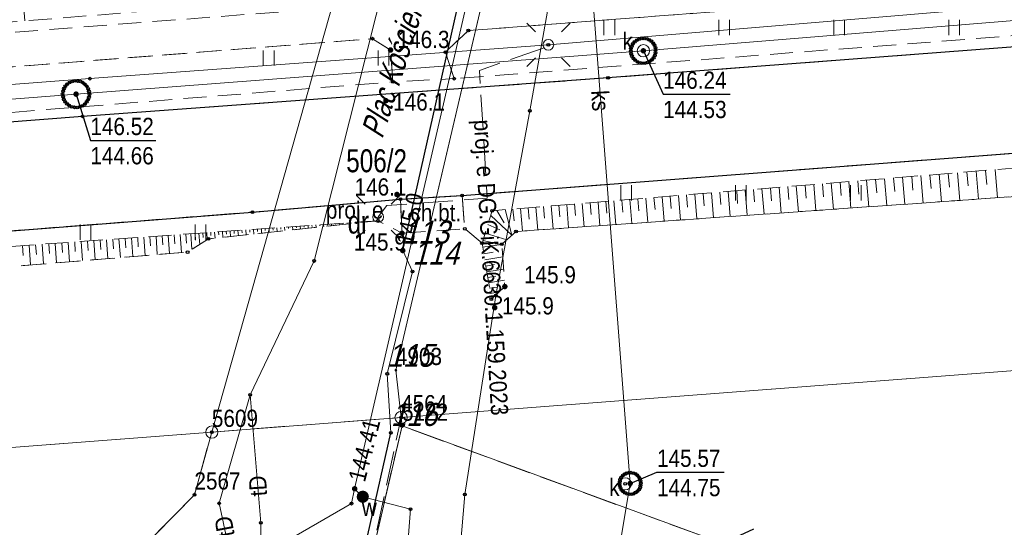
# Model space of a CAD drawing. Header units: metres. Extents: x 5548743 to 5556416, y 5707500 to 5714000.
# Tile 163 of 244: x 5554505 to 5554569, y 5710245 to 5710278. Entities that reach past the tile are written whole.
import ezdxf
from ezdxf.enums import TextEntityAlignment as Align

# ---------------------------------------------------------------- set-up
doc = ezdxf.new("R2010")
doc.units = ezdxf.units.M
for name, pattern in [('1.5_0.75', [2.25, 1.5, -0.75]), ('2.25_0.75', [3, 2.25, -0.75]), ('219-1000', [0])]:
    doc.linetypes.add(name, pattern=pattern)
doc.layers.get('0').update_dxf_attribs({"color": 2, "lineweight": 5})
doc.styles.get("Standard").update_dxf_attribs({"font": 'Working1250', "width": 0.75})

# ---------------------------------------------------------------- blocks, each defined once
blk = doc.blocks.new('203')
at = {"linetype": 'Continuous', "lineweight": 0}
h = blk.add_hatch(color=0, dxfattribs=at)
edge = h.paths.add_edge_path()
edge.add_arc((0, 0), 0.09, 0, 360)
blk = doc.blocks.new('202')
at = {"color": 0, "linetype": 'Continuous', "lineweight": 0}
blk.add_circle((0, 0), 0.4, dxfattribs=at)
blk = doc.blocks.new('TU04')
at = {"color": 0, "linetype": 'Continuous', "lineweight": 13}
for p, q in [((0, 0), (0, 1)), ((0.7, 0), (0.7, 1))]:
    blk.add_line(p, q, dxfattribs=at)
blk = doc.blocks.new('PW01')
at = {"linetype": 'Continuous', "lineweight": 13}
h = blk.add_hatch(color=0, dxfattribs=at)
edge = h.paths.add_edge_path()
edge.add_arc((0, 0), 0.18, 0, 360)
blk = doc.blocks.new('US22')
at = {"color": 0, "linetype": 'Continuous', "lineweight": 0}
blk.add_circle((0, 0), 0.4, dxfattribs=at)
blk = doc.blocks.new('US15')
at = {"color": 0, "linetype": 'Continuous', "lineweight": 13}
blk.add_circle((0, 0), 0.35, dxfattribs=at)
blk = doc.blocks.new('SM01')
at = {"color": 0, "linetype": 'Continuous', "lineweight": 13}
for p, q in [((-0.848, 0.848), (-1.414, 1.414)), ((0.849, 0.848), (1.414, 1.414)), ((-0.848, -0.849), (-1.414, -1.414)), ((0.849, -0.849), (1.414, -1.414))]:
    blk.add_line(p, q, dxfattribs=at)
blk.add_circle((0, 0), 0.35, dxfattribs=at)
blk = doc.blocks.new('SUEP3')
at = {"color": 0, "linetype": 'Continuous'}
for p, q in [((18.004, 0), (15.004, 1.125)), ((15.004, 1.125), (16.504, 0)), ((40.504, 0), (37.504, 1.125)), ((37.504, 1.125), (39.004, 0)), ((0, 0), (18.004, 0)), ((18.004, 0), (15.004, -1.125)), ((16.504, 0), (15.004, -1.125)), ((18.004, 0), (40.504, 0)), ((40.504, 0), (37.504, -1.125)), ((39.004, 0), (37.504, -1.125))]:
    blk.add_line(p, q, dxfattribs=at)
blk = doc.blocks.new('US25')
at = {"linetype": 'Continuous', "lineweight": 13}
h = blk.add_hatch(color=0, dxfattribs=at)
edge = h.paths.add_edge_path()
edge.add_arc((0, 0), 0.4, 0, 360)
blk = doc.blocks.new('PIKIETAW1891')
at = {"color": 0}
blk.add_circle((0, 0), 0.09, dxfattribs=at)

msp = doc.modelspace()

# ---------------------------------------------------------------- linework, layer by layer
at = {"layer": '000 Inne (niezydentyfikowane)', "color": 7, "linetype": 'CONTINUOUS', "lineweight": 18, "flags": 128}
for points in [[(5554505.43, 5710277.94), (5554505.18, 5710280.98)], [(5554565.69, 5710267.98), (5554565.77, 5710267.08)], [(5554566.3, 5710268.03), (5554566.45, 5710266.22)], [(5554566.9, 5710268.08), (5554566.98, 5710267.17)], [(5554567.51, 5710268.13), (5554567.66, 5710266.31)], [(5554568.12, 5710268.18), (5554568.2, 5710267.27)], [(5554568.74, 5710268.23), (5554568.89, 5710266.39)], [(5554558.05, 5710267.36), (5554558.19, 5710265.64)], [(5554558.63, 5710267.41), (5554558.7, 5710266.54)], [(5554559.2, 5710267.45), (5554559.34, 5710265.72)], [(5554559.78, 5710267.5), (5554559.85, 5710266.63)], [(5554560.36, 5710267.55), (5554560.5, 5710265.81)], [(5554560.95, 5710267.6), (5554561.02, 5710266.72)], [(5554561.53, 5710267.64), (5554561.67, 5710265.89)], [(5554562.12, 5710267.69), (5554562.19, 5710266.81)], [(5554562.71, 5710267.74), (5554562.85, 5710265.97)], [(5554563.3, 5710267.79), (5554563.37, 5710266.9)], [(5554563.9, 5710267.84), (5554564.04, 5710266.05)], [(5554564.49, 5710267.89), (5554564.57, 5710266.99)], [(5554565.09, 5710267.93), (5554565.24, 5710266.14)], [(5554549.69, 5710266.68), (5554549.76, 5710265.87)], [(5554550.24, 5710266.72), (5554550.37, 5710265.09)], [(5554550.78, 5710266.76), (5554550.85, 5710265.95)], [(5554551.33, 5710266.81), (5554551.46, 5710265.17)], [(5554551.88, 5710266.85), (5554551.94, 5710266.03)], [(5554552.43, 5710266.9), (5554552.56, 5710265.25)], [(5554552.98, 5710266.94), (5554553.05, 5710266.12)], [(5554553.53, 5710266.99), (5554553.67, 5710265.33)], [(5554554.09, 5710267.03), (5554554.16, 5710266.2)], [(5554554.65, 5710267.08), (5554554.79, 5710265.4)], [(5554555.21, 5710267.13), (5554555.28, 5710266.29)], [(5554555.77, 5710267.17), (5554555.91, 5710265.48)], [(5554556.34, 5710267.22), (5554556.41, 5710266.37)], [(5554556.91, 5710267.27), (5554557.05, 5710265.56)], [(5554557.48, 5710267.31), (5554557.55, 5710266.46)], [(5554541.8, 5710266.03), (5554541.93, 5710264.5)], [(5554542.32, 5710266.07), (5554542.38, 5710265.31)], [(5554542.83, 5710266.11), (5554542.96, 5710264.57)], [(5554543.35, 5710266.16), (5554543.41, 5710265.38)], [(5554543.86, 5710266.2), (5554543.99, 5710264.65)], [(5554544.38, 5710266.24), (5554544.45, 5710265.46)], [(5554544.91, 5710266.28), (5554545.03, 5710264.72)], [(5554545.43, 5710266.33), (5554545.49, 5710265.54)], [(5554545.95, 5710266.37), (5554546.08, 5710264.79)], [(5554546.48, 5710266.41), (5554546.55, 5710265.62)], [(5554547.01, 5710266.46), (5554547.14, 5710264.87)], [(5554547.54, 5710266.5), (5554547.61, 5710265.7)], [(5554548.08, 5710266.54), (5554548.21, 5710264.94)], [(5554548.61, 5710266.59), (5554548.68, 5710265.78)], [(5554549.15, 5710266.63), (5554549.28, 5710265.02)], [(5554536.22, 5710265.57), (5554536.71, 5710264.76)], [(5554536.78, 5710265.62), (5554537.21, 5710263.95)], [(5554537.28, 5710265.66), (5554537.35, 5710264.89)], [(5554537.78, 5710265.7), (5554537.9, 5710264.22)], [(5554538.27, 5710265.74), (5554538.34, 5710265)], [(5554538.77, 5710265.78), (5554538.9, 5710264.29)], [(5554539.27, 5710265.82), (5554539.33, 5710265.07)], [(5554539.78, 5710265.86), (5554539.9, 5710264.36)], [(5554540.28, 5710265.91), (5554540.34, 5710265.15)], [(5554540.79, 5710265.95), (5554540.91, 5710264.43)], [(5554541.29, 5710265.99), (5554541.36, 5710265.23)], [(5554526.45, 5710264.76), (5554526.45, 5710264.68)], [(5554526.7, 5710264.78), (5554526.7, 5710264.74)], [(5554526.96, 5710264.79), (5554526.96, 5710264.74)], [(5554527.21, 5710264.81), (5554527.21, 5710264.79)], [(5554527.46, 5710264.83), (5554527.47, 5710264.79)], [(5554527.72, 5710264.85), (5554527.72, 5710264.83)], [(5554527.97, 5710264.87), (5554527.97, 5710264.85)], [(5554535.83, 5710265.24), (5554537.21, 5710263.95)], [(5554517.3, 5710264.12), (5554517.33, 5710263.66)], [(5554517.56, 5710264.14), (5554517.57, 5710263.93)], [(5554517.81, 5710264.15), (5554517.84, 5710263.76)], [(5554518.06, 5710264.17), (5554518.08, 5710263.98)], [(5554518.32, 5710264.19), (5554518.34, 5710263.81)], [(5554518.57, 5710264.21), (5554518.58, 5710264.02)], [(5554518.83, 5710264.22), (5554518.85, 5710263.87)], [(5554519.08, 5710264.24), (5554519.09, 5710264.07)], [(5554519.33, 5710264.26), (5554519.36, 5710263.92)], [(5554519.59, 5710264.28), (5554519.6, 5710264.11)], [(5554519.84, 5710264.3), (5554519.86, 5710263.97)], [(5554520.1, 5710264.31), (5554520.11, 5710264.16)], [(5554520.35, 5710264.33), (5554520.37, 5710264.03)], [(5554520.6, 5710264.35), (5554520.61, 5710264.2)], [(5554520.86, 5710264.37), (5554520.88, 5710264.08)], [(5554521.11, 5710264.38), (5554521.12, 5710264.25)], [(5554521.37, 5710264.4), (5554521.38, 5710264.14)], [(5554521.62, 5710264.42), (5554521.63, 5710264.29)], [(5554521.87, 5710264.44), (5554521.89, 5710264.19)], [(5554522.13, 5710264.46), (5554522.14, 5710264.34)], [(5554522.38, 5710264.47), (5554522.4, 5710264.25)], [(5554522.64, 5710264.49), (5554522.64, 5710264.38)], [(5554522.89, 5710264.51), (5554522.91, 5710264.3)], [(5554523.14, 5710264.53), (5554523.15, 5710264.43)], [(5554523.4, 5710264.54), (5554523.41, 5710264.36)], [(5554523.65, 5710264.56), (5554523.66, 5710264.47)], [(5554523.91, 5710264.58), (5554523.92, 5710264.41)], [(5554524.16, 5710264.6), (5554524.17, 5710264.52)], [(5554524.41, 5710264.62), (5554524.43, 5710264.46)], [(5554524.67, 5710264.63), (5554524.67, 5710264.56)], [(5554524.92, 5710264.65), (5554524.93, 5710264.52)], [(5554525.18, 5710264.67), (5554525.18, 5710264.61)], [(5554525.43, 5710264.69), (5554525.44, 5710264.57)], [(5554525.68, 5710264.7), (5554525.69, 5710264.65)], [(5554525.94, 5710264.72), (5554525.95, 5710264.63)], [(5554526.19, 5710264.74), (5554526.2, 5710264.7)], [(5554535.64, 5710264.64), (5554536.43, 5710264.3)], [(5554508.26, 5710263.48), (5554508.35, 5710262.22)], [(5554508.68, 5710263.51), (5554508.72, 5710262.88)], [(5554509.1, 5710263.54), (5554509.18, 5710262.29)], [(5554509.51, 5710263.57), (5554509.56, 5710262.95)], [(5554509.93, 5710263.6), (5554510.02, 5710262.35)], [(5554510.34, 5710263.63), (5554510.38, 5710263.01)], [(5554510.75, 5710263.66), (5554510.84, 5710262.42)], [(5554511.16, 5710263.69), (5554511.21, 5710263.07)], [(5554511.57, 5710263.72), (5554511.66, 5710262.49)], [(5554511.98, 5710263.74), (5554512.02, 5710263.13)], [(5554512.38, 5710263.77), (5554512.47, 5710262.56)], [(5554512.79, 5710263.8), (5554512.83, 5710263.19)], [(5554513.19, 5710263.83), (5554513.27, 5710262.62)], [(5554513.59, 5710263.86), (5554513.63, 5710263.26)], [(5554513.99, 5710263.89), (5554514.07, 5710262.69)], [(5554514.38, 5710263.91), (5554514.43, 5710263.32)], [(5554514.78, 5710263.94), (5554514.86, 5710262.75)], [(5554515.17, 5710263.97), (5554515.21, 5710263.38)], [(5554515.56, 5710264), (5554515.64, 5710262.82)], [(5554515.94, 5710264.02), (5554515.98, 5710263.43)], [(5554516.26, 5710264.04), (5554516.33, 5710263.03)], [(5554516.54, 5710264.06), (5554516.57, 5710263.63)], [(5554516.79, 5710264.08), (5554516.84, 5710263.35)], [(5554517.05, 5710264.1), (5554517.07, 5710263.8)], [(5554535.31, 5710263.6), (5554535.93, 5710263.47)], [(5554535.47, 5710264.09), (5554536.87, 5710263.64)], [(5554505.27, 5710263.27), (5554505.32, 5710262.62)], [(5554505.7, 5710263.3), (5554505.79, 5710262.01)], [(5554506.13, 5710263.33), (5554506.18, 5710262.69)], [(5554506.56, 5710263.36), (5554506.65, 5710262.08)], [(5554506.99, 5710263.39), (5554507.03, 5710262.75)], [(5554507.41, 5710263.42), (5554507.5, 5710262.15)], [(5554507.84, 5710263.45), (5554507.88, 5710262.82)], [(5554535.3, 5710263.16), (5554536.55, 5710263.34)], [(5554535.37, 5710262.74), (5554535.98, 5710262.84)], [(5554535.44, 5710262.34), (5554536.61, 5710262.53)], [(5554535.51, 5710261.94), (5554536.07, 5710262.04)], [(5554535.57, 5710261.56), (5554536.67, 5710261.74)], [(5554535.63, 5710261.19), (5554536.16, 5710261.28)], [(5554535.69, 5710260.84), (5554536.72, 5710261.01)], [(5554535.75, 5710260.49), (5554536.25, 5710260.57)], [(5554535.81, 5710260.15), (5554536.38, 5710260.25)], [(5554535.86, 5710259.82), (5554535.9, 5710259.82)]]:
    msp.add_lwpolyline(points, dxfattribs=at)
at = {"layer": '217-kontur klasyfikacyjny', "color": 3, "linetype": 'CONTINUOUS', "lineweight": 18, "flags": 128}
for points in [[(5554599.89, 5710257.4), (5554529.98, 5710252.05)], [(5554529.98, 5710252.05), (5554530.04, 5710251.5)], [(5554530.04, 5710251.5), (5554606.13, 5710223.61)], [(5554517.63, 5710251.1), (5554371.52, 5710239.91)], [(5554516.49, 5710247.01), (5554517.63, 5710251.1)], [(5554510.06, 5710240.46), (5554516.49, 5710247.01)]]:
    msp.add_lwpolyline(points, dxfattribs=at)
at = {"layer": '218-kontur użytku gruntowego', "color": 3, "linetype": 'CONTINUOUS', "lineweight": 18, "flags": 128}
for points in [[(5554527.63, 5710286.57), (5554517.63, 5710251.1)], [(5554517.63, 5710251.1), (5554527.63, 5710286.57)], [(5554529.64, 5710255.14), (5554536.09, 5710282.71)], [(5554536.09, 5710282.71), (5554529.64, 5710255.14)], [(5554529.98, 5710252.05), (5554599.89, 5710257.4)], [(5554599.89, 5710257.4), (5554529.98, 5710252.05)], [(5554529.98, 5710252.05), (5554529.64, 5710255.14)], [(5554529.64, 5710255.14), (5554529.98, 5710252.05)], [(5554517.63, 5710251.1), (5554529.98, 5710252.05)], [(5554529.98, 5710252.05), (5554517.63, 5710251.1)], [(5554529.98, 5710252.05), (5554530.04, 5710251.5)], [(5554530.04, 5710251.5), (5554529.98, 5710252.05)], [(5554530.04, 5710251.5), (5554606.13, 5710223.61)], [(5554606.13, 5710223.61), (5554530.04, 5710251.5)], [(5554371.52, 5710239.91), (5554517.63, 5710251.1)], [(5554517.63, 5710251.1), (5554371.52, 5710239.91)], [(5554516.49, 5710247.01), (5554517.63, 5710251.1)], [(5554517.63, 5710251.1), (5554516.49, 5710247.01)], [(5554510.06, 5710240.46), (5554516.49, 5710247.01)], [(5554516.49, 5710247.01), (5554510.06, 5710240.46)]]:
    msp.add_lwpolyline(points, dxfattribs=at)
at = {"layer": '219-działka ewidencyjna', "color": 7, "linetype": '219-1000', "lineweight": 18, "flags": 128}
for points in [[(5554537.11, 5710287.07), (5554529.64, 5710255.14)], [(5554527.63, 5710286.57), (5554517.63, 5710251.1)], [(5554750.23, 5710268.91), (5554529.98, 5710252.05)], [(5554529.64, 5710255.14), (5554529.98, 5710252.05)], [(5554529.98, 5710252.05), (5554517.63, 5710251.1)], [(5554529.98, 5710252.05), (5554530.04, 5710251.5)], [(5554530.04, 5710251.5), (5554527.67, 5710241.31)], [(5554530.04, 5710251.5), (5554606.13, 5710223.61)], [(5554517.63, 5710251.1), (5554346.39, 5710237.99)], [(5554517.63, 5710251.1), (5554516.49, 5710247.01)], [(5554516.49, 5710247.01), (5554510.06, 5710240.46)]]:
    msp.add_lwpolyline(points, dxfattribs=at)
at = {"layer": 'chodnik', "color": 7, "linetype": '1.5_0.75', "lineweight": 18, "flags": 128}
for points in [[(5554364.11, 5710430.92), (5554363.89, 5710430.87), (5554363.67, 5710430.82), (5554363.46, 5710430.75), (5554363.25, 5710430.68), (5554363.04, 5710430.58), (5554362.84, 5710430.49), (5554362.64, 5710430.37), (5554362.46, 5710430.26), (5554362.27, 5710430.12), (5554361.31, 5710429.48), (5554360.54, 5710428.9), (5554359.75, 5710428.05), (5554358.74, 5710426.66), (5554352.05, 5710411.17), (5554339.54, 5710382.11), (5554326.59, 5710351.06), (5554311.34, 5710314.54), (5554304.07, 5710297.57), (5554302.49, 5710293.51), (5554300.31, 5710285.92), (5554299.66, 5710281.4), (5554299.54, 5710273.15), (5554300.06, 5710273.27), (5554300.66, 5710273.33), (5554305.28, 5710267.38), (5554308.56, 5710264.71), (5554315.57, 5710261.76), (5554315.6, 5710260.56), (5554319.59, 5710260.92), (5554319.39, 5710262.78), (5554320.23, 5710263.89), (5554343.83, 5710265.74), (5554370.89, 5710267.84), (5554378.22, 5710268.05), (5554414.15, 5710268.23), (5554420.26, 5710268.42), (5554467.76, 5710272.06), (5554528.12, 5710276.78), (5554529.29, 5710276.04), (5554529.45, 5710273.96), (5554533.45, 5710274.17), (5554532.87, 5710275.9), (5554534.37, 5710277.31), (5554567.84, 5710279.87), (5554624.61, 5710284.23), (5554665.49, 5710287.36), (5554722.3, 5710291.93), (5554721.99, 5710294.06), (5554692.86, 5710291.62), (5554652.68, 5710288.66), (5554603.96, 5710284.82), (5554555.37, 5710281.04), (5554532.95, 5710279.32), (5554528.95, 5710279.05), (5554490.76, 5710276.14), (5554445.64, 5710272.63), (5554420.03, 5710270.57), (5554405.25, 5710270.1), (5554377.56, 5710270.36), (5554361.34, 5710269.19), (5554333.35, 5710266.59), (5554319.69, 5710265.79), (5554314.93, 5710265.73), (5554311.9, 5710266.23), (5554310.06, 5710266.91), (5554307.75, 5710268.85), (5554305.92, 5710270.67), (5554303.43, 5710273.82), (5554302.27, 5710275.92), (5554301.71, 5710277.33), (5554301.66, 5710279.69), (5554301.76, 5710282.88), (5554302.3, 5710284.46), (5554303.14, 5710288.66), (5554304.04, 5710292.05), (5554305.52, 5710295.46), (5554308.47, 5710302.74), (5554313.84, 5710314.76), (5554318.06, 5710324.52), (5554324.12, 5710337.82), (5554330.55, 5710352.92), (5554344.43, 5710385.68), (5554343.76, 5710385.4), (5554358.3, 5710418.07)], [(5554529.94, 5710266.3), (5554530.04, 5710264.08), (5554534.14, 5710264.37), (5554533.96, 5710266.54)]]:
    msp.add_lwpolyline(points, close=True, dxfattribs=at)
at = {"layer": 'jezdnia', "color": 7, "linetype": '2.25_0.75', "lineweight": 18, "flags": 128}
for points in [[(5554286.87, 5710246.53), (5554310.62, 5710249.39), (5554313.02, 5710249.64), (5554356.51, 5710253.11), (5554398.75, 5710256.18), (5554458.33, 5710260.65), (5554520.28, 5710265.46), (5554529.94, 5710266.3), (5554533.96, 5710266.54), (5554642.18, 5710274.85), (5554752.55, 5710283.55), (5554757.3, 5710284.09), (5554764.62, 5710284.87), (5554772.72, 5710286.02), (5554780.26, 5710287.1), (5554788.19, 5710288.57), (5554794.39, 5710289.76), (5554801.87, 5710291.51), (5554817.73, 5710295.59), (5554822.95, 5710297.38), (5554830.44, 5710299.81), (5554836.13, 5710302.09), (5554844.96, 5710305.26), (5554850.94, 5710307.74), (5554855.73, 5710309.77), (5554864.28, 5710313.78), (5554868.44, 5710315.93), (5554879.13, 5710321.64), (5554893.08, 5710329.84), (5554900.82, 5710334.86), (5554905.94, 5710338.07), (5554932.96, 5710356.3), (5554953.33, 5710370.25), (5554955.04, 5710371.15), (5554957.52, 5710371.74), (5554960.56, 5710371.56), (5554961.95, 5710371.05), (5554963.17, 5710370.34), (5554955.43, 5710383.54), (5554954.57, 5710381.37), (5554953.36, 5710379.34), (5554941.62, 5710370.79), (5554913.34, 5710351.2), (5554889.37, 5710335.59), (5554879.09, 5710329.48), (5554867.79, 5710323.34), (5554856.7, 5710317.87), (5554851.12, 5710315.25), (5554837.39, 5710309.59), (5554822.28, 5710304.4), (5554810.81, 5710300.94), (5554791, 5710295.98), (5554781.3, 5710294.19), (5554760.54, 5710291.41), (5554749.22, 5710290.2), (5554712.72, 5710287.45), (5554626.12, 5710280.54), (5554543.48, 5710274.22), (5554509.19, 5710271.71), (5554421.1, 5710264.86), (5554411.37, 5710264.31), (5554375.97, 5710264.45), (5554315.99, 5710259.97), (5554313.02, 5710260), (5554310.28, 5710260.32), (5554282.8, 5710253.32), (5554276.46, 5710251.4), (5554271.61, 5710250.29), (5554270.32, 5710250.46), (5554268.79, 5710251.53), (5554265.84, 5710257.11), (5554264.79, 5710258.71), (5554260.9, 5710256.6), (5554262.31, 5710254.76), (5554263.87, 5710250.46), (5554263.57, 5710248.09), (5554247.08, 5710242.71), (5554236.32, 5710238.19), (5554229.58, 5710234.81), (5554222.95, 5710231.33), (5554214.84, 5710226.35), (5554205.93, 5710220.52), (5554199.06, 5710215.52), (5554197.52, 5710215.94), (5554193.99, 5710212.54), (5554193.95, 5710211.46), (5554191.56, 5710209.53), (5554185.2, 5710203.91), (5554175.02, 5710194.7), (5554165.59, 5710185.7), (5554154.52, 5710175.6), (5554158.99, 5710171.37), (5554168.86, 5710181), (5554177.03, 5710188.43), (5554184.81, 5710195.02), (5554194.51, 5710202.86), (5554207.91, 5710213.24), (5554217.1, 5710219.5), (5554229.56, 5710226.79), (5554239.49, 5710231.76), (5554249.85, 5710236.13), (5554257.27, 5710238.67), (5554263.03, 5710240.46), (5554271.4, 5710242.87), (5554277.72, 5710244.36), (5554283.77, 5710245.89)], [(5554510.36, 5710219.11), (5554518.76, 5710223.87), (5554520.14, 5710230.02), (5554527.67, 5710241.31), (5554529.98, 5710252.05), (5554517.63, 5710251.1), (5554516.49, 5710247.01), (5554510.06, 5710240.46), (5554449.22, 5710209.69), (5554438.92, 5710204.2), (5554413.89, 5710191.86), (5554391.76, 5710180.83), (5554388.99, 5710181.94), (5554366.93, 5710212.28), (5554366.44, 5710212.96), (5554364.07, 5710216.21), (5554353.46, 5710230.79), (5554346.39, 5710237.99), (5554340.36, 5710237.53), (5554358.35, 5710216.28), (5554364.06, 5710208.77), (5554383.66, 5710178.71), (5554385.13, 5710176.03), (5554334.54, 5710151.42), (5554320.94, 5710146.7), (5554323.51, 5710140.2), (5554324.83, 5710140.82), (5554337.8, 5710146.92), (5554343.18, 5710149.45), (5554417.31, 5710185.64), (5554450.69, 5710202.85), (5554471, 5710210.42), (5554490.29, 5710221.02)], [(5554530.04, 5710251.5), (5554527.67, 5710241.31), (5554571.97, 5710230.31), (5554715.11, 5710179.55), (5554782.55, 5710154.38), (5554871.86, 5710122.49), (5554917.49, 5710105.64), (5554955.83, 5710091.41), (5554989.05, 5710080.13), (5554995, 5710078.11), (5554995.88, 5710077.81), (5555000.74, 5710076.16), (5555062.76, 5710054.59), (5555063.57, 5710053.31), (5555064.37, 5710065.87), (5555060.24, 5710062.16), (5555053.49, 5710061.39), (5554992.58, 5710083.29), (5554922.37, 5710108.34), (5554870.84, 5710126.64), (5554834.37, 5710139.31), (5554782.37, 5710158.7), (5554768.21, 5710164.43), (5554764.48, 5710165.94), (5554704.76, 5710188.42), (5554609.27, 5710221.78), (5554606.13, 5710223.61)]]:
    msp.add_lwpolyline(points, close=True, dxfattribs=at)
at = {"layer": 'krawężnik', "color": 7, "linetype": 'CONTINUOUS', "lineweight": 25, "flags": 128}
for points in [[(5554626.12, 5710280.54), (5554543.48, 5710274.22), (5554509.19, 5710271.71), (5554421.1, 5710264.86), (5554411.37, 5710264.31), (5554375.97, 5710264.45), (5554315.99, 5710259.97), (5554313.02, 5710260), (5554310.28, 5710260.32), (5554308.01, 5710261.18), (5554306.18, 5710262.37)], [(5554311.39, 5710174.17), (5554310.27, 5710178.98), (5554308.84, 5710189.67), (5554306.37, 5710209), (5554304.04, 5710231.96), (5554303.66, 5710235.88), (5554303.31, 5710240.6), (5554303.45, 5710242.58), (5554303.99, 5710244.55), (5554305, 5710246.1), (5554306.84, 5710247.72), (5554308.54, 5710248.72), (5554310.62, 5710249.39), (5554313.02, 5710249.64), (5554356.51, 5710253.11), (5554398.75, 5710256.18), (5554458.33, 5710260.65), (5554520.28, 5710265.46), (5554529.94, 5710266.3), (5554533.96, 5710266.54), (5554642.18, 5710274.85)]]:
    msp.add_lwpolyline(points, dxfattribs=at)
at = {"layer": 'obudowa ochronna przewodu', "color": 7, "linetype": 'CONTINUOUS', "lineweight": 25, "flags": 128}
for points in [[(5554530.09, 5710262.95), (5554533.86, 5710279.71), (5554535.83, 5710289.52)], [(5554526.96, 5710240.62), (5554529.31, 5710251.05)]]:
    msp.add_lwpolyline(points, dxfattribs=at)
at = {"layer": 'przewód elektroenergetyczny podziemny', "color": 1, "linetype": 'CONTINUOUS', "lineweight": 18, "flags": 128}
for points in [[(5554532.31, 5710173.8), (5554536.8, 5710175.4), (5554531.75, 5710199.63), (5554526.19, 5710224.97), (5554526.96, 5710240.62), (5554529.31, 5710251.05), (5554529.08, 5710254.91), (5554530.73, 5710261.58), (5554530.09, 5710262.95), (5554533.86, 5710279.71), (5554535.83, 5710289.52), (5554547.13, 5710336.31), (5554547.99, 5710336.82), (5554551.82, 5710352.62), (5554552.96, 5710353.83), (5554554.21, 5710357.38)], [(5554313.35, 5710262.26), (5554334.35, 5710263.88), (5554361.81, 5710265.93), (5554376.32, 5710266.97), (5554389.82, 5710266.91), (5554420.01, 5710267.41), (5554449.48, 5710269.64), (5554480.02, 5710271.91), (5554509.66, 5710274.17), (5554539.59, 5710276.38), (5554569.47, 5710278.87), (5554599.19, 5710281.19), (5554629.39, 5710283.42), (5554659.21, 5710285.82), (5554689.14, 5710288.14), (5554718.89, 5710290.33), (5554748.45, 5710292.77), (5554772.45, 5710295.52), (5554796.03, 5710299.68), (5554819.72, 5710306.31), (5554842.09, 5710314.29), (5554864.19, 5710324.28), (5554884.67, 5710335.95), (5554909.56, 5710351.99)]]:
    msp.add_lwpolyline(points, dxfattribs=at)
at = {"layer": 'przewód elektroenergetyczny podziemny - ob. projektowany', "color": 1, "linetype": '2.25_0.75', "lineweight": 18, "flags": 128}
msp.add_lwpolyline([(5554528.48, 5710265.14), (5554529.04, 5710265.88), (5554535.59, 5710266.37), (5554535.1, 5710274.71), (5554539.49, 5710276.25)], dxfattribs=at)
at = {"layer": 'przewód kanalizacyjny', "color": 34, "linetype": 'CONTINUOUS', "lineweight": 18, "flags": 128}
for points in [[(5554559.91, 5710072.36), (5554546.91, 5710131.1), (5554535.32, 5710190.24), (5554544.93, 5710247.75), (5554541.33, 5710294.39), (5554552.25, 5710335.5), (5554559.16, 5710344.53)], [(5554718.2, 5710289.67), (5554681.79, 5710286.49), (5554625.45, 5710282.11), (5554578.51, 5710278.66), (5554545.79, 5710275.99), (5554508.77, 5710273.16), (5554457.53, 5710269.19), (5554406.52, 5710265.82)]]:
    msp.add_lwpolyline(points, dxfattribs=at)
at = {"layer": 'przewód telekomunikacyjny podziemny', "color": 30, "linetype": 'CONTINUOUS', "lineweight": 18, "flags": 128}
for points in [[(5554520.13, 5710253.53), (5554524.3, 5710262.27), (5554532.39, 5710294.37), (5554536.3, 5710309.12), (5554545.37, 5710340), (5554546.93, 5710348.09), (5554549.05, 5710366.44), (5554549.89, 5710385.09), (5554549.48, 5710399.33), (5554545.52, 5710418.85), (5554531.76, 5710444.54)], [(5554566.61, 5710067.53), (5554561.87, 5710093.04), (5554554.63, 5710127.92), (5554544.89, 5710173.31), (5554537.68, 5710201.7), (5554534.54, 5710216.57), (5554533.04, 5710229.25), (5554533.65, 5710241.14), (5554534.14, 5710247.02), (5554536.17, 5710260.01), (5554538.38, 5710272.07), (5554541.23, 5710288.18), (5554546.9, 5710306.73), (5554554.4, 5710329.9), (5554557.02, 5710331.02), (5554562.24, 5710329.69), (5554591.94, 5710322.65), (5554613.08, 5710317.82), (5554623.5, 5710345.76), (5554623.82, 5710347.42), (5554628.55, 5710362.31), (5554633.22, 5710365.21)], [(5554520.89, 5710233.39), (5554518.11, 5710246.45), (5554520.13, 5710253.53)], [(5554520.89, 5710233.39), (5554520.83, 5710245.17), (5554520.13, 5710253.53)]]:
    msp.add_lwpolyline(points, dxfattribs=at)
at = {"layer": 'przewód wodociągowy', "color": 5, "linetype": 'CONTINUOUS', "lineweight": 18, "flags": 128}
for points in [[(5554550.18, 5710347.08), (5554535.21, 5710283.19), (5554526.95, 5710247.4), (5554526.75, 5710246.43), (5554519.94, 5710242.49), (5554512.58, 5710235.95), (5554493.91, 5710225.58), (5554464.84, 5710212.27), (5554429.85, 5710195.03), (5554401.76, 5710180.33), (5554384.52, 5710170.44), (5554334.44, 5710146.5), (5554322.39, 5710141.62), (5554317.05, 5710139.61), (5554297.44, 5710134.48), (5554283.85, 5710100.75)], [(5554526.95, 5710247.4), (5554527.48, 5710246.88), (5554530.59, 5710246.07), (5554529.23, 5710228.24), (5554535.52, 5710194.4), (5554536.28, 5710190.34), (5554539, 5710178.18), (5554547.62, 5710133.14), (5554548.03, 5710131.14), (5554560.91, 5710071.81), (5554568.73, 5710033.33), (5554574.93, 5709999.17), (5554582.21, 5709960.22)]]:
    msp.add_lwpolyline(points, dxfattribs=at)
at = {"layer": 'rzedna-Atr2', "color": 7, "flags": 128}
for points in [[(5554545.79, 5710275.99), (5554547.08, 5710273.16), (5554551.458, 5710273.16)], [(5554508.77, 5710273.16), (5554509.7, 5710270.14), (5554513.983, 5710270.14)], [(5554544.93, 5710247.75), (5554546.68, 5710248.48), (5554551.058, 5710248.48)]]:
    msp.add_lwpolyline(points, dxfattribs=at)
at = {"layer": 'skarpa nieumocniona', "color": 7, "linetype": '1.5_0.75', "lineweight": 18, "flags": 128}
for points in [[(5554525.84, 5710282.43), (5554473.8, 5710278.77), (5554456.25, 5710276.86), (5554428.16, 5710274.58), (5554412.73, 5710273.81), (5554405.95, 5710273.17), (5554376.66, 5710273.64), (5554360.54, 5710272.8), (5554332.75, 5710269.88), (5554316.2, 5710268.78), (5554313.03, 5710267.94), (5554310.02, 5710269.73), (5554305.56, 5710274.78), (5554303.53, 5710279.74), (5554303.6, 5710283.17), (5554304.11, 5710287.63), (5554304.75, 5710291.31), (5554305.87, 5710294.64), (5554305.52, 5710295.46), (5554304.04, 5710292.05), (5554303.14, 5710288.66), (5554302.38, 5710282.2), (5554302.61, 5710278.38), (5554303.2, 5710275.76), (5554304.83, 5710272.99), (5554309.1, 5710268.35), (5554312.87, 5710266.31), (5554314.78, 5710266.06), (5554334.6, 5710267.72), (5554374.23, 5710270.72), (5554405.62, 5710270.77), (5554420.14, 5710271.19), (5554448.36, 5710273.37), (5554479.88, 5710275.9), (5554528, 5710279.75)], [(5554525.84, 5710282.43), (5554473.8, 5710278.77), (5554456.25, 5710276.86), (5554428.16, 5710274.58), (5554412.73, 5710273.81), (5554405.95, 5710273.17), (5554376.66, 5710273.64), (5554360.54, 5710272.8), (5554332.75, 5710269.88), (5554316.2, 5710268.78), (5554313.03, 5710267.94), (5554310.02, 5710269.73), (5554305.56, 5710274.78), (5554303.53, 5710279.74), (5554303.6, 5710283.17), (5554304.11, 5710287.63), (5554304.75, 5710291.31), (5554305.87, 5710294.64), (5554305.52, 5710295.46), (5554304.04, 5710292.05), (5554303.14, 5710288.66), (5554302.38, 5710282.2), (5554302.61, 5710278.38), (5554303.2, 5710275.76), (5554304.83, 5710272.99), (5554309.1, 5710268.35), (5554312.87, 5710266.31), (5554314.78, 5710266.06), (5554334.6, 5710267.72), (5554374.23, 5710270.72), (5554405.62, 5710270.77), (5554420.14, 5710271.19), (5554448.36, 5710273.37), (5554479.88, 5710275.9), (5554528, 5710279.75)], [(5554721.63, 5710276.37), (5554723.25, 5710278.46), (5554723.11, 5710280.17), (5554670.92, 5710276.02), (5554626.2, 5710272.66), (5554578.13, 5710269), (5554535.93, 5710265.55), (5554535.26, 5710263.43), (5554535.87, 5710259.77), (5554536.75, 5710260.6), (5554536.55, 5710263.36), (5554537.48, 5710264.19), (5554576.8, 5710266.95), (5554635.38, 5710270.68), (5554699.01, 5710275.1), (5554721.78, 5710276.56), (5554723.13, 5710278.31)], [(5554721.63, 5710276.37), (5554723.25, 5710278.46), (5554723.11, 5710280.17), (5554670.92, 5710276.02), (5554626.2, 5710272.66), (5554578.13, 5710269), (5554535.93, 5710265.55), (5554535.26, 5710263.43), (5554535.87, 5710259.77), (5554536.75, 5710260.6), (5554536.55, 5710263.36), (5554537.48, 5710264.19), (5554576.8, 5710266.95), (5554635.38, 5710270.68), (5554699.01, 5710275.1), (5554721.78, 5710276.56), (5554723.13, 5710278.31)], [(5554528.47, 5710264.9), (5554483.95, 5710261.78), (5554436.26, 5710258.06), (5554389.72, 5710254.52), (5554363.35, 5710252.4), (5554337.44, 5710250.76), (5554346.07, 5710249.56), (5554363.88, 5710251.26), (5554421.21, 5710255.48), (5554481.49, 5710260.01), (5554516.05, 5710262.85), (5554517.41, 5710263.71)], [(5554528.47, 5710264.9), (5554483.95, 5710261.78), (5554436.26, 5710258.06), (5554389.72, 5710254.52), (5554363.35, 5710252.4), (5554337.44, 5710250.76), (5554346.07, 5710249.56), (5554363.88, 5710251.26), (5554421.21, 5710255.48), (5554481.49, 5710260.01), (5554516.05, 5710262.85), (5554517.41, 5710263.71)]]:
    msp.add_lwpolyline(points, close=True, dxfattribs=at)
at = {"layer": 'studnia kanalizacyjna', "color": 34, "linetype": 'CONTINUOUS', "lineweight": 18, "flags": 128}
for points in [[(5554546.31, 5710276.61), (5554546.43, 5710276.48), (5554546.52, 5710276.35), (5554546.58, 5710276.19), (5554546.59, 5710276.02), (5554546.59, 5710275.85), (5554546.54, 5710275.68), (5554546.46, 5710275.53), (5554546.35, 5710275.4), (5554546.21, 5710275.3), (5554546.06, 5710275.22), (5554545.89, 5710275.18), (5554545.72, 5710275.18), (5554545.55, 5710275.2), (5554545.4, 5710275.27), (5554545.26, 5710275.37), (5554545.14, 5710275.49), (5554545.05, 5710275.63), (5554544.99, 5710275.79), (5554544.98, 5710275.96), (5554544.98, 5710276.13), (5554545.03, 5710276.3), (5554545.11, 5710276.44), (5554545.22, 5710276.58), (5554545.36, 5710276.68), (5554545.51, 5710276.75), (5554545.68, 5710276.8), (5554545.85, 5710276.8), (5554546.02, 5710276.77), (5554546.17, 5710276.71)], [(5554508.18, 5710272.52), (5554508.06, 5710272.65), (5554507.97, 5710272.81), (5554507.92, 5710272.99), (5554507.89, 5710273.17), (5554507.92, 5710273.35), (5554507.98, 5710273.52), (5554508.07, 5710273.68), (5554508.19, 5710273.81), (5554508.34, 5710273.92), (5554508.51, 5710273.99), (5554508.69, 5710274.03), (5554508.87, 5710274.02), (5554509.05, 5710273.99), (5554509.21, 5710273.91), (5554509.35, 5710273.8), (5554509.47, 5710273.67), (5554509.56, 5710273.51), (5554509.61, 5710273.33), (5554509.64, 5710273.15), (5554509.61, 5710272.97), (5554509.55, 5710272.8), (5554509.46, 5710272.65), (5554509.34, 5710272.51), (5554509.19, 5710272.4), (5554509.02, 5710272.34), (5554508.85, 5710272.29), (5554508.67, 5710272.3), (5554508.48, 5710272.33), (5554508.32, 5710272.41)], [(5554545.63, 5710247.76), (5554545.61, 5710247.61), (5554545.58, 5710247.48), (5554545.51, 5710247.35), (5554545.41, 5710247.24), (5554545.29, 5710247.15), (5554545.17, 5710247.08), (5554545.02, 5710247.05), (5554544.88, 5710247.05), (5554544.73, 5710247.07), (5554544.59, 5710247.13), (5554544.47, 5710247.22), (5554544.37, 5710247.32), (5554544.3, 5710247.45), (5554544.25, 5710247.58), (5554544.23, 5710247.73), (5554544.25, 5710247.88), (5554544.28, 5710248.01), (5554544.35, 5710248.14), (5554544.45, 5710248.26), (5554544.57, 5710248.35), (5554544.7, 5710248.41), (5554544.84, 5710248.45), (5554544.98, 5710248.45), (5554545.14, 5710248.42), (5554545.27, 5710248.37), (5554545.39, 5710248.28), (5554545.49, 5710248.17), (5554545.56, 5710248.04), (5554545.61, 5710247.91)]]:
    msp.add_lwpolyline(points, close=True, dxfattribs=at)
at = {"layer": 'trawnik', "color": 7, "linetype": '1.5_0.75', "lineweight": 18, "flags": 128}
for points in [[(5554533.96, 5710266.54), (5554534.14, 5710264.37), (5554535.26, 5710263.43), (5554536.55, 5710263.36), (5554537.48, 5710264.19), (5554576.8, 5710266.95), (5554635.38, 5710270.68), (5554699.01, 5710275.1), (5554721.78, 5710276.56), (5554723.25, 5710278.46), (5554724.97, 5710278.45), (5554727.06, 5710276.68), (5554739.44, 5710277.45), (5554741.11, 5710277.29), (5554752.89, 5710278.08), (5554757.46, 5710278.62), (5554767.61, 5710279.14), (5554770.53, 5710279.45), (5554786.17, 5710282.53), (5554795.92, 5710284.8), (5554819.6, 5710290.83), (5554858.08, 5710305.89), (5554876.88, 5710314.41), (5554882.09, 5710317.09), (5554879.86, 5710320.84), (5554879.13, 5710321.64), (5554868.44, 5710315.93), (5554864.28, 5710313.78), (5554855.73, 5710309.77), (5554850.94, 5710307.74), (5554844.96, 5710305.26), (5554836.13, 5710302.09), (5554830.44, 5710299.81), (5554822.95, 5710297.38), (5554817.73, 5710295.59), (5554801.87, 5710291.51), (5554794.39, 5710289.76), (5554788.19, 5710288.57), (5554780.26, 5710287.1), (5554772.72, 5710286.02), (5554764.62, 5710284.87), (5554752.55, 5710283.55), (5554642.18, 5710274.85)], [(5554722.37, 5710288.98), (5554722.3, 5710291.93), (5554665.49, 5710287.36), (5554624.61, 5710284.23), (5554567.84, 5710279.87), (5554534.37, 5710277.31), (5554532.87, 5710275.9), (5554533.45, 5710274.17), (5554584.19, 5710278.07), (5554621.42, 5710280.88), (5554660.41, 5710283.9), (5554698.83, 5710286.97)], [(5554529.45, 5710273.96), (5554529.29, 5710276.04), (5554528.12, 5710276.78), (5554467.76, 5710272.06), (5554420.26, 5710268.42), (5554414.15, 5710268.23), (5554378.22, 5710268.05), (5554370.89, 5710267.84), (5554343.83, 5710265.74), (5554320.23, 5710263.89), (5554319.39, 5710262.78), (5554319.59, 5710260.92), (5554353.86, 5710263.35), (5554375.83, 5710265.05), (5554403.43, 5710264.97), (5554416.67, 5710265.16), (5554440.07, 5710267.01), (5554476.01, 5710269.69)], [(5554530.04, 5710264.08), (5554529.94, 5710266.3), (5554520.28, 5710265.46), (5554458.33, 5710260.65), (5554398.75, 5710256.18), (5554356.51, 5710253.11), (5554338.16, 5710251.64), (5554338.22, 5710250.81), (5554337.44, 5710250.76), (5554346.07, 5710249.56), (5554363.88, 5710251.26), (5554421.21, 5710255.48), (5554481.49, 5710260.01), (5554516.05, 5710262.85), (5554517.41, 5710263.71), (5554528.47, 5710264.9)]]:
    msp.add_lwpolyline(points, close=True, dxfattribs=at)

# ---------------------------------------------------------------- block references
at = {"layer": '202-punkt graniczny', "color": 7, "linetype": 'CONTINUOUS', "lineweight": 18}
for p in [(5554529.98, 5710252.05), (5554517.63, 5710251.1)]:
    msp.add_blockref('202', p, dxfattribs=at)
at = {"layer": '203-punkt graniczny', "color": 7, "linetype": 'CONTINUOUS', "lineweight": 18}
for p in [(5554529.64, 5710255.14), (5554530.04, 5710251.5), (5554516.49, 5710247.01)]:
    msp.add_blockref('203', p, dxfattribs=at)
at = {"layer": 'latarnia', "color": 7, "linetype": 'CONTINUOUS', "lineweight": 18}
msp.add_blockref('SM01', (5554539.59, 5710276.38), dxfattribs=at)
at = {"layer": 'latarnia - ob. projektowany', "color": 7, "linetype": 'CONTINUOUS', "lineweight": 18}
msp.add_blockref('SM01', (5554528.48, 5710265.14), dxfattribs=at)
at = {"layer": 'pikieta naturalna', "color": 7, "linetype": 'CONTINUOUS', "lineweight": 13}
for p in [(5554529.29, 5710276.04), (5554528.99, 5710272.73), (5554529.71, 5710266.61), (5554530.04, 5710264.08), (5554536.75, 5710260.6), (5554536.09, 5710259.22)]:
    msp.add_blockref('PW01', p, dxfattribs=at)
at = {"layer": 'przewód elektroenergetyczny wysokiego napięcia', "color": 1, "linetype": 'CONTINUOUS', "lineweight": 18, "rotation": 204.864}
msp.add_blockref('SUEP3', (5554552.97, 5710244.77), dxfattribs=at)
at = {"layer": 'Punkt roboczy BDOT GESUT K1', "color": 6, "linetype": 'CONTINUOUS', "lineweight": 18}
for p in [(5554534.37, 5710277.31), (5554534.37, 5710277.31), (5554528.12, 5710276.78), (5554528.12, 5710276.78), (5554539.59, 5710276.38), (5554539.59, 5710276.38), (5554539.59, 5710276.38), (5554545.03, 5710276.3), (5554545.11, 5710276.44), (5554545.22, 5710276.58), (5554545.36, 5710276.68), (5554545.51, 5710276.75), (5554545.68, 5710276.8), (5554545.85, 5710276.8), (5554546.02, 5710276.77), (5554546.17, 5710276.71), (5554546.31, 5710276.61), (5554546.43, 5710276.48), (5554546.52, 5710276.35), (5554529.29, 5710276.04), (5554529.29, 5710276.04), (5554529.29, 5710276.04), (5554532.87, 5710275.9), (5554532.87, 5710275.9), (5554544.98, 5710276.13), (5554544.98, 5710275.96), (5554544.99, 5710275.79), (5554545.05, 5710275.63), (5554545.79, 5710275.99), (5554545.79, 5710275.99), (5554546.54, 5710275.68), (5554546.58, 5710276.19), (5554546.59, 5710276.02), (5554546.59, 5710275.85), (5554545.14, 5710275.49), (5554545.26, 5710275.37), (5554545.4, 5710275.27), (5554545.55, 5710275.2), (5554545.72, 5710275.18), (5554545.89, 5710275.18), (5554546.06, 5710275.22), (5554546.21, 5710275.3), (5554546.35, 5710275.4), (5554546.46, 5710275.53), (5554508.07, 5710273.68), (5554508.19, 5710273.81), (5554508.34, 5710273.92), (5554508.51, 5710273.99), (5554508.69, 5710274.03), (5554508.87, 5710274.02), (5554509.05, 5710273.99), (5554509.21, 5710273.91), (5554509.35, 5710273.8), (5554509.47, 5710273.67), (5554509.66, 5710274.17), (5554529.45, 5710273.96), (5554529.45, 5710273.96), (5554533.45, 5710274.17), (5554533.45, 5710274.17), (5554543.48, 5710274.22), (5554543.48, 5710274.22), (5554507.89, 5710273.17), (5554507.92, 5710273.35), (5554507.98, 5710273.52), (5554508.77, 5710273.16), (5554509.56, 5710273.51), (5554509.61, 5710273.33), (5554509.64, 5710273.15), (5554507.92, 5710272.99), (5554507.97, 5710272.81), (5554508.06, 5710272.65), (5554508.18, 5710272.52), (5554508.32, 5710272.41), (5554509.19, 5710272.4), (5554509.34, 5710272.51), (5554509.46, 5710272.65), (5554509.55, 5710272.8), (5554509.61, 5710272.97), (5554528.99, 5710272.73), (5554508.48, 5710272.33), (5554508.67, 5710272.3), (5554508.85, 5710272.29), (5554509.02, 5710272.34), (5554538.38, 5710272.07), (5554509.19, 5710271.71), (5554509.19, 5710271.71), (5554529.71, 5710266.61), (5554529.94, 5710266.3), (5554529.94, 5710266.3), (5554529.94, 5710266.3), (5554529.94, 5710266.3), (5554533.96, 5710266.54), (5554533.96, 5710266.54), (5554533.96, 5710266.54), (5554533.96, 5710266.54), (5554520.28, 5710265.46), (5554520.28, 5710265.46), (5554520.28, 5710265.46), (5554535.93, 5710265.55), (5554528.47, 5710264.9), (5554528.47, 5710264.9), (5554530.04, 5710264.08), (5554530.04, 5710264.08), (5554530.04, 5710264.08), (5554534.14, 5710264.37), (5554534.14, 5710264.37), (5554537.48, 5710264.19), (5554537.48, 5710264.19), (5554517.41, 5710263.71), (5554517.41, 5710263.71), (5554535.26, 5710263.43), (5554535.26, 5710263.43), (5554516.05, 5710262.85), (5554516.05, 5710262.85), (5554530.09, 5710262.95), (5554530.09, 5710262.95), (5554530.09, 5710262.95), (5554536.55, 5710263.36), (5554536.55, 5710263.36), (5554524.3, 5710262.27), (5554530.73, 5710261.58), (5554536.75, 5710260.6), (5554536.75, 5710260.6), (5554535.87, 5710259.77), (5554536.17, 5710260.01), (5554536.09, 5710259.22), (5554529.08, 5710254.91), (5554520.13, 5710253.53), (5554520.13, 5710253.53), (5554520.13, 5710253.53), (5554529.98, 5710252.05), (5554530.04, 5710251.5), (5554517.63, 5710251.1), (5554529.31, 5710251.05), (5554529.31, 5710251.05), (5554544.28, 5710248.01), (5554544.35, 5710248.14), (5554544.45, 5710248.26), (5554544.57, 5710248.35), (5554544.7, 5710248.41), (5554544.84, 5710248.45), (5554544.98, 5710248.45), (5554545.14, 5710248.42), (5554545.27, 5710248.37), (5554545.39, 5710248.28), (5554545.49, 5710248.17), (5554545.56, 5710248.04), (5554526.95, 5710247.4), (5554526.95, 5710247.4), (5554526.95, 5710247.4), (5554544.23, 5710247.73), (5554544.25, 5710247.88), (5554544.25, 5710247.58), (5554544.3, 5710247.45), (5554544.37, 5710247.32), (5554544.6, 5710247.72), (5554544.93, 5710247.75), (5554545.51, 5710247.35), (5554545.58, 5710247.48), (5554545.61, 5710247.91), (5554545.61, 5710247.61), (5554545.63, 5710247.76), (5554516.49, 5710247.01), (5554527.48, 5710246.88), (5554527.48, 5710246.88), (5554534.14, 5710247.02), (5554544.47, 5710247.22), (5554544.59, 5710247.13), (5554544.73, 5710247.07), (5554544.88, 5710247.05), (5554545.02, 5710247.05), (5554545.17, 5710247.08), (5554545.29, 5710247.15), (5554545.41, 5710247.24), (5554518.11, 5710246.45), (5554526.75, 5710246.43), (5554530.59, 5710246.07), (5554520.83, 5710245.17)]:
    msp.add_blockref('PIKIETAW1891', p, dxfattribs=at)
at = {"layer": 'rzedna', "color": 34, "linetype": 'CONTINUOUS', "lineweight": 18}
for p in [(5554545.79, 5710275.99), (5554508.77, 5710273.16), (5554544.93, 5710247.75)]:
    msp.add_blockref('PW01', p, dxfattribs=at)
at = {"layer": 'rzedna', "color": 1, "linetype": 'CONTINUOUS', "lineweight": 18}
msp.add_blockref('PW01', (5554530.09, 5710262.95), dxfattribs=at)
at = {"layer": 'rzedna', "color": 5, "linetype": 'CONTINUOUS', "lineweight": 18}
msp.add_blockref('PW01', (5554526.95, 5710247.4), dxfattribs=at)
at = {"layer": 'słup przewodów napowietrznych', "color": 7, "linetype": 'CONTINUOUS', "lineweight": 18}
msp.add_blockref('US15', (5554539.59, 5710276.38), dxfattribs=at)
at = {"layer": 'trawnik', "color": 7, "linetype": 'CONTINUOUS', "lineweight": 18}
for p in [(5554543.219, 5710277.019), (5554550.719, 5710277.019), (5554558.219, 5710277.019), (5554565.719, 5710277.019), (5554520.989, 5710275.019), (5554528.489, 5710275.019), (5554544.309, 5710266.209), (5554551.809, 5710266.209), (5554559.309, 5710266.209), (5554509.039, 5710263.659), (5554516.539, 5710263.659)]:
    msp.add_blockref('TU04', p, dxfattribs=at)
at = {"layer": 'właz do komory lub kanału - okrągły', "color": 7, "linetype": 'CONTINUOUS', "lineweight": 18}
for p in [(5554545.79, 5710275.99), (5554544.6, 5710247.72)]:
    msp.add_blockref('US22', p, dxfattribs=at)
at = {"layer": 'zasuwa lub zawór', "color": 5, "linetype": 'CONTINUOUS', "lineweight": 18}
msp.add_blockref('US25', (5554527.48, 5710246.88), dxfattribs=at)

# ---------------------------------------------------------------- texts
at = {"layer": '202-punkt graniczny-Atr103', "color": 7, "width": 0.9}
for s, p in [('4564', (5554529.98, 5710252.05)), ('4564', (5554529.98, 5710252.05)), ('5609', (5554517.63, 5710251.1)), ('5609', (5554517.63, 5710251.1))]:
    msp.add_text(s, height=1.125, dxfattribs=at).set_placement(p, align=Align.BOTTOM_LEFT)
at = {"layer": '203-punkt graniczny-Atr103', "color": 7, "width": 0.9}
for s, p in [('4903', (5554529.64, 5710255.14)), ('4903', (5554529.64, 5710255.14)), ('5122', (5554530.04, 5710251.5)), ('5122', (5554530.04, 5710251.5)), ('2567', (5554516.49, 5710247.01)), ('2567', (5554516.49, 5710247.01))]:
    msp.add_text(s, height=1.125, dxfattribs=at).set_placement(p, align=Align.BOTTOM_LEFT)
at = {"layer": '210-oznaczenie konturu użytku gruntowego', "color": 3, "linetype": 'CONTINUOUS', "lineweight": 18, "width": 0.79}
msp.add_text('dr', height=1.5, dxfattribs=at).set_placement((5554526.49, 5710264.06))
at = {"layer": '211-numer działki ewidencyjnej', "color": 7, "linetype": 'CONTINUOUS', "lineweight": 18, "width": 0.79}
msp.add_text('506/2', height=1.5, dxfattribs=at).set_placement((5554526.4, 5710268.06))
at = {"layer": '994-Nazwa ulicy', "color": 7, "linetype": 'CONTINUOUS', "lineweight": 18, "oblique": 15, "width": 0.79}
msp.add_text('Plac Kościelny', height=1.5, rotation=72.399, dxfattribs=at).set_placement((5554528.04, 5710270.42), align=Align.MIDDLE_LEFT)
at = {"layer": 'chodnik-Atr17', "color": 7, "width": 0.9}
msp.add_text('ch.bt.', height=1.125, dxfattribs=at).set_placement((5554530.59, 5710264.86))
at = {"layer": 'latarnia - ob. projektowany-Atr17', "color": 7, "width": 0.9}
msp.add_text('proj. e', height=1.125, dxfattribs=at).set_placement((5554525.07, 5710265.03))
at = {"layer": 'pikieta naturalna-Atr2', "color": 7, "width": 0.9}
for s, p in [('146.3', (5554529.75, 5710276.17)), ('146.1', (5554529.46, 5710272.09)), ('146.1', (5554526.94, 5710266.54)), ('145.9', (5554526.9, 5710262.95)), ('145.9', (5554538, 5710260.81)), ('145.9', (5554536.56, 5710258.78))]:
    msp.add_text(s, height=1.125, dxfattribs=at).set_placement(p)
at = {"layer": 'przewód elektroenergetyczny podziemny - ob. projektowany-Atr1', "color": 1, "width": 0.9}
msp.add_text('proj. e DG.GiK.6630.1.159.2023', height=1.125, rotation=273.362, dxfattribs=at).set_placement((5554535.29, 5710271.5), align=Align.MIDDLE_LEFT)
at = {"layer": 'przewód kanalizacyjny-Atr1', "color": 34, "width": 0.9}
msp.add_text('ks', height=1.125, rotation=273.1, dxfattribs=at).set_placement((5554542.95, 5710273.41), align=Align.MIDDLE_LEFT)
at = {"layer": 'przewód telekomunikacyjny podziemny-Atr1', "color": 30, "width": 0.9}
for rotation, p in [(93.483, (5554520.68, 5710246.91)), (100.704, (5554518.58, 5710244.26))]:
    msp.add_text('tD', height=1.125, rotation=rotation, dxfattribs=at).set_placement(p, align=Align.MIDDLE_LEFT)
at = {"layer": 'Punkt roboczy BDOT GESUT K1-Atr103', "color": 6, "oblique": 15, "width": 0.9}
for s, p in [('113', (5554530.09, 5710262.95)), ('113', (5554530.09, 5710262.95)), ('113', (5554530.09, 5710262.95)), ('114', (5554530.73, 5710261.58)), ('115', (5554529.08, 5710254.91)), ('116', (5554529.31, 5710251.05)), ('116', (5554529.31, 5710251.05))]:
    msp.add_text(s, height=1.5, dxfattribs=at).set_placement(p, align=Align.BOTTOM_LEFT)
at = {"layer": 'rzedna-Atr2', "color": 34, "width": 0.9}
for s, p in [('146.24', (5554547.08, 5710273.171)), ('146.52', (5554509.7, 5710270.151)), ('145.57', (5554546.68, 5710248.491))]:
    msp.add_text(s, height=1.125, dxfattribs=at).set_placement(p, align=Align.BOTTOM_LEFT)
at = {"layer": 'rzedna-Atr2', "color": 1, "width": 0.9}
msp.add_text('145.0', height=1.125, rotation=77.322, dxfattribs=at).set_placement((5554530.18, 5710263.37), align=Align.MIDDLE_LEFT)
at = {"layer": 'rzedna-Atr2', "color": 5, "width": 0.9}
msp.add_text('144.41', height=1.125, rotation=75.703, dxfattribs=at).set_placement((5554527.07, 5710247.92), align=Align.MIDDLE_LEFT)
at = {"layer": 'rzedna-Atr3', "color": 34, "width": 0.9}
for s, p in [('144.53', (5554547.08, 5710271.259)), ('144.66', (5554509.7, 5710268.239)), ('144.75', (5554546.68, 5710246.579))]:
    msp.add_text(s, height=1.125, dxfattribs=at).set_placement(p, align=Align.BOTTOM_LEFT)
at = {"layer": 'właz do komory lub kanału - okrągły-Atr17', "color": 7, "width": 0.9}
msp.add_text('k', height=1.125, dxfattribs=at).set_placement((5554544.43, 5710276.62), align=Align.MIDDLE_LEFT)
msp.add_text('k', height=1.125, dxfattribs=at).set_placement((5554543.56, 5710246.93))
at = {"layer": 'zasuwa lub zawór-Atr17', "color": 5, "width": 0.9}
msp.add_text('w', height=1.125, dxfattribs=at).set_placement((5554527.42, 5710245.63))

doc.saveas('drawing.dxf')
